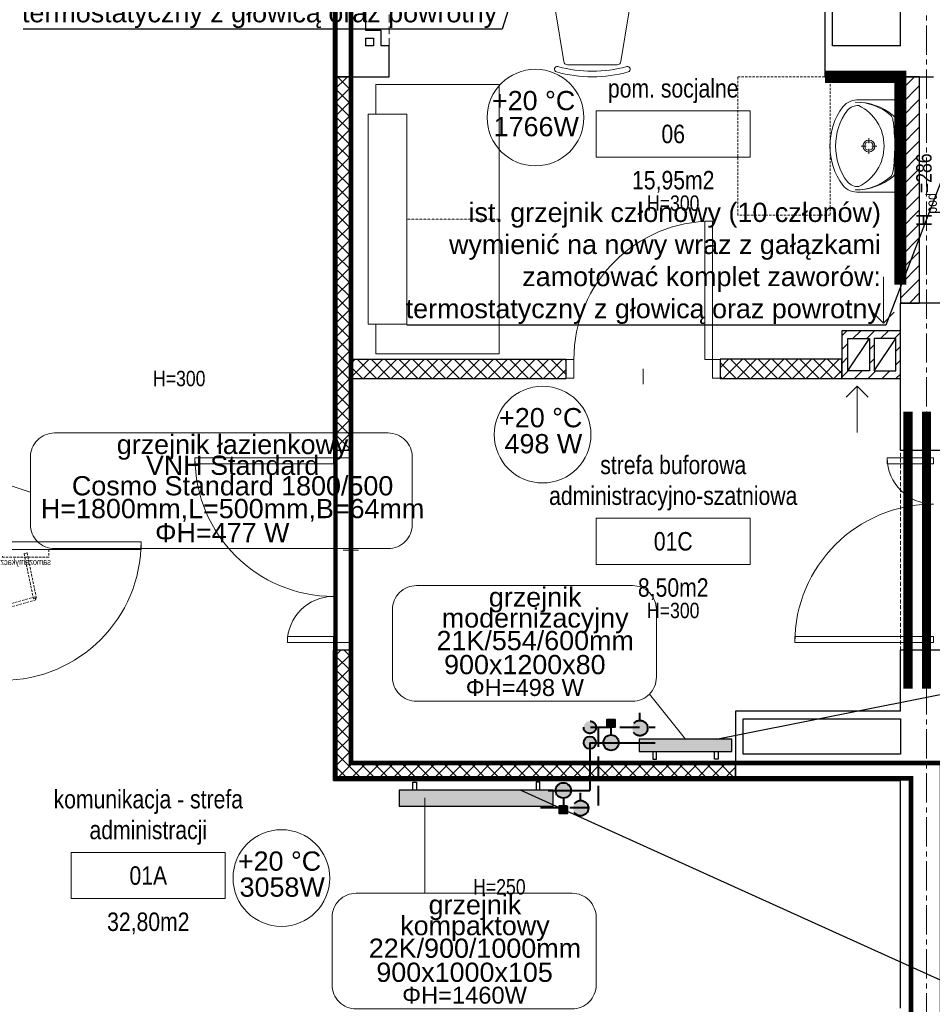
# Model space of a CAD drawing. Header units: millimetres. Extents: x 58673 to 77132, y 78327 to 116111.
# Tile 23 of 61: x 68063 to 68655, y 91067 to 91706. Entities that reach past the tile are written whole.
import ezdxf
from ezdxf.enums import TextEntityAlignment as Align
from ezdxf.lldxf.tags import DXFTag

# ---------------------------------------------------------------- set-up
doc = ezdxf.new("R2010")
doc.units = ezdxf.units.MM
doc.header["$MEASUREMENT"] = 0
for name, pattern in [('_xref_ACAD-LSN_dyspozytornia_PW_rzuty_14$0$CENTER', [2, 1.25, -0.25, 0.25, -0.25]), ('_xref_ACAD-LSN_dyspozytornia_PW_rzuty_14$0$CENTER2', [28.575, 19.05, -3.175, 3.175, -3.175]), ('_xref_ACAD-LSN_dyspozytornia_PW_rzuty_14$0$DASHED', [19.05, 12.7, -6.35]), ('_xref_ACAD-LSN_dyspozytornia_PW_rzuty_14$0$HIDDEN', [0.375, 0.25, -0.125]), ('_xref_ACAD-LSN_dyspozytornia_PW_rzuty_14$0$HIDDEN2', [4.7625, 3.175, -1.5875]), ('DASHED', [19.05, 12.7, -6.35])]:
    doc.linetypes.add(name, pattern=pattern)
doc.layers.get('0').update_dxf_attribs({"lineweight": 9})
doc.layers.get('Defpoints').update_dxf_attribs({"lineweight": 9})
for name, color, linetype, lineweight in [('_xref_ACAD-LSN_dyspozytornia_PW_rzuty_14$0$A drzwi aluminiowe', 250, 'Continuous', 9), ('_xref_ACAD-LSN_dyspozytornia_PW_rzuty_14$0$A drzwi płytowe', 250, 'Continuous', 9), ('_xref_ACAD-LSN_dyspozytornia_PW_rzuty_14$0$A drzwi samozamykacze', 250, 'Continuous', 9), ('_xref_ACAD-LSN_dyspozytornia_PW_rzuty_14$0$A hatch', 250, 'Continuous', 5), ('_xref_ACAD-LSN_dyspozytornia_PW_rzuty_14$0$A hatch ściany', 250, 'Continuous', 9), ('_xref_ACAD-LSN_dyspozytornia_PW_rzuty_14$0$A opis', 250, 'Continuous', 13), ('_xref_ACAD-LSN_dyspozytornia_PW_rzuty_14$0$A opis pom', 250, 'Continuous', 9), ('_xref_ACAD-LSN_dyspozytornia_PW_rzuty_14$0$A opis pom pow', 250, 'Continuous', 9), ('_xref_ACAD-LSN_dyspozytornia_PW_rzuty_14$0$A opis technologia', 250, 'Continuous', 13), ('_xref_ACAD-LSN_dyspozytornia_PW_rzuty_14$0$A widok wyżej', 250, '_xref_ACAD-LSN_dyspozytornia_PW_rzuty_14$0$DASHED', 9), ('_xref_ACAD-LSN_dyspozytornia_PW_rzuty_14$0$A wyposazenie meblowe', 250, 'Continuous', 9), ('_xref_ACAD-LSN_dyspozytornia_PW_rzuty_14$0$A wyposazenie sanitarne', 250, 'Continuous', 9), ('_xref_ACAD-LSN_dyspozytornia_PW_rzuty_14$0$A zakres', 250, 'Continuous', 13), ('_xref_ACAD-LSN_dyspozytornia_PW_rzuty_14$0$A-Wall', 250, 'Continuous', 25), ('_xref_ACAD-LSN_dyspozytornia_PW_rzuty_14$0$IS grzejniki', 8, 'Continuous', 9), ('_xref_ACAD-LSN_dyspozytornia_PW_rzuty_14$0$IS wentylacja kratki projektowane', 250, 'Continuous', 9), ('_xref_ACAD-LSN_dyspozytornia_PW_rzuty_14$0$S-Grid-Iden', 250, '_xref_ACAD-LSN_dyspozytornia_PW_rzuty_14$0$CENTER2', 9), ('FL_co_powrót', 5, 'DASHED', 40), ('FL_co_zasilanie', 1, 'Continuous', 40), ('FL_opis_co', 7, 'Continuous', 25), ('xref', 8, 'Continuous', 9)]:
    doc.layers.add(name, color=color, linetype=linetype, lineweight=lineweight)
doc.layers.add('_xref_ACAD-LSN_dyspozytornia_PW_rzuty_14$0$A fartuchy', color=250, linetype='_xref_ACAD-LSN_dyspozytornia_PW_rzuty_14$0$HIDDEN2', lineweight=18, transparency=0.3)
doc.layers.add('_xref_ACAD-LSN_dyspozytornia_PW_rzuty_14$0$A nadproza SBN', color=250, linetype='_xref_ACAD-LSN_dyspozytornia_PW_rzuty_14$0$CENTER', lineweight=18, transparency=0.25)
doc.layers.add('IS_Grzejnik_etykieta', color=7, linetype='Continuous', lineweight=5, true_color=0x000000)
doc.layers.add('IS_Room (Automatic)', color=7, linetype='Continuous', lineweight=5, true_color=0x000000)
doc.layers.add('IS_Grzejniki_Plan_rzut', color=7, linetype='SOLID', true_color=0x000000)
doc.styles.add('_xref_ACAD-LSN_dyspozytornia_PW_rzuty_14$0$Standard', font='ARIALN.TTF')
doc.styles.add('_xref_ACAD-LSN_dyspozytornia_PW_rzuty_14$0$STYL ASA', font='ARIALN.TTF')
doc.styles.add('Arial_____', font='arial.ttf')
doc.styles.get("Standard").update_dxf_attribs({"font": 'arial.ttf'})
tags = doc.linetypes.add('SOLID', pattern=[10, 10, 0]).pattern_tags.tags
tags[6:7] = [DXFTag(74, 4), DXFTag(75, 0), DXFTag(340, '0'), DXFTag(46, 0.0), DXFTag(50, 0.0), DXFTag(44, 0.0), DXFTag(45, 0.0)]
tags[4:5] = [DXFTag(74, 4), DXFTag(75, 0), DXFTag(340, '0'), DXFTag(46, 0.0), DXFTag(50, 0.0), DXFTag(44, 0.0), DXFTag(45, 0.0)]
doc.dimstyles.get("Standard").update_dxf_attribs({"dimtxt": 0.18, "dimasz": 0.18, "dimexe": 0.18, "dimexo": 0.0625, "dimgap": 0.09, "dimtad": 0, "dimtih": 1, "dimtoh": 1, "dimdec": 4, "dimzin": 0, "dimdsep": 46, "dimtxsty": 'Standard', "dimcen": 0.09, "dimadec": 0, "dimazin": 0, "dimtfac": 1, "dimtdec": 4, "dimtofl": 0, "dimtmove": 0, "dimatfit": 3, "dimfxl": 1, "dimtolj": 1, "dimtzin": 0, "dimarcsym": 0})
pattern_1 = [(45, (0, 0), (-4.49012806, 4.49012806), []), (135, (0, 0), (-4.49012806, -4.49012806), [])]

# ---------------------------------------------------------------- blocks, each defined once
blk = doc.blocks.new('_xref_ACAD-LSN_dyspozytornia_PW_rzuty_14$0$A$C08D5074C')
at = {"color": 0, "linetype": 'ByBlock', "lineweight": -2}
for p, q in [((9.6, 24), (42.61, 18.58)), ((0, -14.4), (0, 14.4)), ((44.62, 16.21), (44.62, -16.21)), ((42.61, -18.58), (9.6, -24))]:
    blk.add_line(p, q, dxfattribs=at)
for centre, radius, start, end in [((9.6, 14.4), 9.6, 90, 180), ((47.55, 22.79), 1.8, 15.49005, 194.28424), ((-34.41, 0), 83.27, 344.43245, 15.56755), ((-34.47, 0), 86.93, 344.47159, 15.52841), ((42.22, 16.21), 2.4, 0, 80.67171), ((9.6, -14.4), 9.6, 180, 270), ((42.22, -16.21), 2.4, 279.32829, 0), ((47.55, -22.79), 1.8, 165.71576, 344.50995)]:
    blk.add_arc(centre, radius, start, end, dxfattribs=at)
blk = doc.blocks.new('_xref_ACAD-LSN_dyspozytornia_PW_rzuty_14$0$samozamykacz')
at = {"linetype": '_xref_ACAD-LSN_dyspozytornia_PW_rzuty_14$0$HIDDEN2', "ltscale": 0.5}
for points in [[(10, -5), (60, -5), (60, 0), (10, 0)], [(25.86, -31.09), (34.04, -2.23), (35.96, -2.77), (27.78, -31.64)], [(0, -40), (0, -10), (-5, -10), (-5, -40)], [(-2.3, -24.02), (27.08, -30.11), (26.67, -32.07), (-2.7, -25.98)]]:
    blk.add_lwpolyline(points, close=True, dxfattribs=at)
at = {"insert": (1, -25), "char_height": 4, "attachment_point": 2, "rotation": 90, "style": '_xref_ACAD-LSN_dyspozytornia_PW_rzuty_14$0$STYL ASA'}
blk.add_mtext_dynamic_manual_height_columns('\\pxqc;samozamykacz', width=75.7344, gutter_width=1, heights=[0], dxfattribs=at)
blk = doc.blocks.new('_xref_ACAD-LSN_dyspozytornia_PW_rzuty_14$0$umywalka 60x45')
at = {"color": 0, "lineweight": -2, "ltscale": 0.15}
for p, q in [((-30, 0), (30, 0)), ((-30, 0), (-30, -26.7)), ((9.45, 0), (-9.45, 0)), ((30, 0), (30, -26.7)), ((-0.01, -15.32), (-0.01, -18.52)), ((-1.86, -20.37), (-5.07, -20.37)), ((-0.01, -22.22), (-0.01, -25.42)), ((5.04, -20.37), (1.84, -20.37))]:
    blk.add_line(p, q, dxfattribs=at)
at = {"ltscale": 0.15}
blk.add_lwpolyline([(-26.31, -26.95, 0.236063), (-23.21, -34.38, 0.329715), (23.21, -34.38, 0.236063), (26.31, -26.95, 0.623035)], format="xyb", close=True, dxfattribs=at)
blk.add_lwpolyline([(-30, -26.7, 0.239105), (-25.52, -37.28, 0.331406), (25.52, -37.28, 0.239105), (30, -26.7)], format="xyb", dxfattribs=at)
at = {"color": 0, "lineweight": -2, "ltscale": 0.15}
for radius in [3.89, 2.78]:
    blk.add_circle((-0.01, -20.37), radius, dxfattribs=at)
for centre, radius, start, end in [((9.28, -28.68), 37.74, 140.66478, 180.90725), ((-16.21, -9.73), 5, 97.83045, 138.52449), ((-16.04, -7.93), 5, 102.69402, 140.66478), ((-0.64, -76.32), 75.1, 89.48972, 102.69402), ((0.57, -131.79), 128.2, 90.24498, 97.83045), ((0.57, -76.32), 75.1, 77.22851, 90.43281), ((-0.72, -131.79), 128.2, 82.09208, 89.67755), ((16.23, -9.76), 5, 41.39803, 82.09208), ((16.06, -7.95), 5, 39.25775, 77.22851), ((-9.28, -28.67), 37.74, 359.01528, 39.25775), ((5.44, -28.88), 33.9, 138.52449, 180.67671), ((-5.45, -28.87), 33.9, 359.24582, 41.39804)]:
    blk.add_arc(centre, radius, start, end, dxfattribs=at)
at = {"layer": 'Defpoints', "linetype": '_xref_ACAD-LSN_dyspozytornia_PW_rzuty_14$0$HIDDEN2', "ltscale": 0.5}
blk.add_lwpolyline([(-45, -45.56), (45, -45.56), (45, -105.56), (-45, -105.56)], close=True, dxfattribs=at)
blk = doc.blocks.new('_xref_ACAD-LSN_dyspozytornia_PW_rzuty_14$0$iker plumm 2')
blk.add_lwpolyline([(-54.5, 60), (54.5, 60), (54.5, 85), (-54.5, 85)], close=True)
blk.add_lwpolyline([(-54.5, 80), (-70, 80), (-70, 0), (70, 0), (70, 80), (54.5, 80)])
at = {"linetype": '_xref_ACAD-LSN_dyspozytornia_PW_rzuty_14$0$HIDDEN', "ltscale": 0.2}
blk.add_lwpolyline([(0, 60), (0, 0)], dxfattribs=at)
blk = doc.blocks.new('_xref_ACAD-LSN_dyspozytornia_PW_rzuty_14$0$tag wn')
blk.add_lwpolyline([(-25, -7.5), (25, -7.5), (25, 7.5), (-25, 7.5)], close=True)
at = {"style": '_xref_ACAD-LSN_dyspozytornia_PW_rzuty_14$0$STYL ASA'}
blk.add_attdef('ROOM:NO', text='', height=6, dxfattribs=at).set_placement((0, 0), align=Align.MIDDLE_CENTER)
at = {"layer": '_xref_ACAD-LSN_dyspozytornia_PW_rzuty_14$0$A opis pom pow', "style": '_xref_ACAD-LSN_dyspozytornia_PW_rzuty_14$0$STYL ASA'}
blk.add_attdef('ROOM:AREA', text='', height=6, dxfattribs=at).set_placement((0, -15), align=Align.MIDDLE_CENTER)
blk = doc.blocks.new('_xref_ACAD-LSN_dyspozytornia_PW_rzuty_14$0$środek')
blk.add_line((0, 0), (0, -10))
blk = doc.blocks.new('_xref_ACAD-LSN_dyspozytornia_PW_rzuty_14')
at = {"layer": '_xref_ACAD-LSN_dyspozytornia_PW_rzuty_14$0$A hatch', "linetype": 'Continuous', "lineweight": 5}
h = blk.add_hatch(dxfattribs=at)
h.set_pattern_fill('ANSI31', color=256, scale=2, angle=-360, style=0)
h.set_pattern_definition([(45, (0, 0), (-4.49012806, 4.49012806), [])])
h.paths.add_polyline_path([(68634.68, 91522.22), (68647.18, 91522.22), (68647.18, 91669.22), (68634.68, 91669.22)], flags=0)
h = blk.add_hatch(dxfattribs=at)
h.set_pattern_fill('ANSI31', color=256, scale=2, style=0)
h.set_pattern_definition([(45, (80.811, -1171.8084), (-4.49012806, 4.49012806), [])])
h.paths.add_polyline_path([(68596.68, 91504.22), (68634.68, 91504.22), (68634.68, 91473.22), (68596.68, 91473.22)])
h.paths.add_polyline_path([(68614.68, 91499.22), (68600.68, 91499.22), (68600.68, 91478.22), (68614.68, 91478.22)], flags=16)
h.paths.add_polyline_path([(68617.68, 91499.22), (68617.68, 91478.22), (68631.68, 91478.22), (68631.68, 91499.22)], flags=16)
at = {"layer": '_xref_ACAD-LSN_dyspozytornia_PW_rzuty_14$0$A hatch ściany', "linetype": 'Continuous', "lineweight": 9}
h = blk.add_hatch(dxfattribs=at)
h.set_pattern_fill('ANSI37', color=256, scale=2, style=0)
h.set_pattern_definition([(45, (0, 0), (-4.49012806, 4.49012806), []), (135, (0, 0), (-4.49012806, -4.49012806), [])])
h.paths.add_polyline_path([(68266.68, 91212.22), (68279.18, 91224.72), (68279.18, 91229.22), (68279.18, 91296.72), (68266.68, 91296.72), (68266.68, 91229.22)], flags=0)
h.paths.add_polyline_path([(68266.68, 91426.72), (68279.18, 91426.72), (68279.18, 91473.22), (68276.06, 91477.39), (68266.68, 91473.22)], flags=0)
h.paths.add_polyline_path([(68266.68, 91473.22), (68276.06, 91477.39), (68279.18, 91485.72), (68279.18, 91507.22), (68279.18, 91522.22), (68266.68, 91522.22), (68266.68, 91507.22)], flags=0)
h.paths.add_polyline_path([(68266.68, 91522.22), (68279.18, 91522.22), (68279.18, 91669.22), (68266.68, 91669.22)], flags=0)
h = blk.add_hatch(dxfattribs=at)
h.set_pattern_fill('ANSI37', color=256, scale=2, style=0)
h.set_pattern_definition(pattern_1)
h.paths.add_polyline_path([(68279.18, 91485.72), (68276.06, 91477.39), (68279.18, 91473.22), (68408.68, 91473.22), (68417.68, 91473.22), (68417.68, 91485.72), (68408.68, 91485.72)], flags=0)
h.paths.add_polyline_path([(68517.68, 91485.72), (68517.68, 91473.22), (68596.68, 91473.22), (68596.68, 91485.72)], flags=0)
h = blk.add_hatch(dxfattribs=at)
h.set_pattern_fill('ANSI37', color=256, scale=2, style=0)
h.set_pattern_definition(pattern_1)
h.paths.add_polyline_path([(68279.18, 91224.72), (68266.68, 91212.22), (68427.68, 91212.22), (68427.68, 91224.72)], flags=0)
h.paths.add_polyline_path([(68427.68, 91224.72), (68427.68, 91212.22), (68527.68, 91212.22), (68527.68, 91224.72)], flags=0)
at = {"layer": '_xref_ACAD-LSN_dyspozytornia_PW_rzuty_14$0$A drzwi aluminiowe', "linetype": 'Continuous', "lineweight": 9, "ltscale": 0.2}
for points in [[(68279.18, 91421.72), (68279.18, 91426.72), (68266.68, 91426.72), (68266.68, 91421.72)], [(68279.18, 91301.72), (68279.18, 91296.72), (68266.68, 91296.72), (68266.68, 91301.72)]]:
    blk.add_lwpolyline(points, close=True, dxfattribs=at)
at = {"layer": '_xref_ACAD-LSN_dyspozytornia_PW_rzuty_14$0$A drzwi aluminiowe', "linetype": 'Continuous', "lineweight": 9}
for points in [[(68266.68, 91421.72), (68266.68, 91417.72), (68176.68, 91417.72), (68176.68, 91421.72)], [(68626.18, 91421.72), (68626.18, 91417.72), (68656.18, 91417.72), (68656.18, 91421.72)], [(68236.68, 91301.72), (68236.68, 91305.72), (68266.68, 91305.72), (68266.68, 91301.72)], [(68656.18, 91301.72), (68656.18, 91305.72), (68566.18, 91305.72), (68566.18, 91301.72)]]:
    blk.add_lwpolyline(points, close=True, dxfattribs=at)
at = {"layer": '_xref_ACAD-LSN_dyspozytornia_PW_rzuty_14$0$A drzwi aluminiowe', "linetype": 'Continuous', "lineweight": 9, "ltscale": 0.2, "extrusion": (0, 0, -1)}
for centre, radius in [((-68266.68, 91421.72), 90), ((-68656.18, 91421.72), 30)]:
    blk.add_arc(centre, radius, 270, 0, dxfattribs=at)
at = {"layer": '_xref_ACAD-LSN_dyspozytornia_PW_rzuty_14$0$A drzwi aluminiowe', "linetype": 'Continuous', "lineweight": 9, "ltscale": 0.2}
for centre, radius in [((68656.18, 91301.72), 90), ((68266.68, 91301.72), 30)]:
    blk.add_arc(centre, radius, 90, 180, dxfattribs=at)
at = {"layer": '_xref_ACAD-LSN_dyspozytornia_PW_rzuty_14$0$A drzwi płytowe', "linetype": 'Continuous', "lineweight": 9}
for points in [[(68512.68, 91485.47), (68507.68, 91485.47), (68507.68, 91575.47), (68512.68, 91575.47)], [(68051.68, 91367.22), (68051.68, 91362.22), (68141.68, 91362.22), (68141.68, 91367.22)]]:
    blk.add_lwpolyline(points, close=True, dxfattribs=at)
at = {"layer": '_xref_ACAD-LSN_dyspozytornia_PW_rzuty_14$0$A drzwi płytowe', "linetype": 'Continuous', "lineweight": 9, "ltscale": 0.2}
for points in [[(68422.68, 91473.47), (68417.68, 91473.47), (68417.68, 91485.47), (68422.68, 91485.47)], [(68512.68, 91473.47), (68517.68, 91473.47), (68517.68, 91485.47), (68512.68, 91485.47)]]:
    blk.add_lwpolyline(points, close=True, dxfattribs=at)
at = {"layer": '_xref_ACAD-LSN_dyspozytornia_PW_rzuty_14$0$A drzwi płytowe', "linetype": 'Continuous', "lineweight": 9, "ltscale": 0.2, "extrusion": (0, 0, -1)}
blk.add_arc((-68512.68, 91485.47), 90, 0, 90, dxfattribs=at)
at = {"layer": '_xref_ACAD-LSN_dyspozytornia_PW_rzuty_14$0$A drzwi płytowe', "linetype": 'Continuous', "lineweight": 9, "ltscale": 0.2}
blk.add_arc((68051.68, 91367.22), 90, 270, 0, dxfattribs=at)
at = {"layer": '_xref_ACAD-LSN_dyspozytornia_PW_rzuty_14$0$A fartuchy', "ltscale": 1.25, "const_width": 8}
blk.add_lwpolyline([(68585.68, 91669.22), (68634.68, 91669.22), (68634.68, 91534.22)], dxfattribs=at)
at = {"layer": '_xref_ACAD-LSN_dyspozytornia_PW_rzuty_14$0$A nadproza SBN', "ltscale": 4, "const_width": 6}
for points in [[(68639.68, 91451.72), (68639.68, 91271.72)], [(68651.68, 91451.72), (68651.68, 91271.72)]]:
    blk.add_lwpolyline(points, dxfattribs=at)
at = {"layer": '_xref_ACAD-LSN_dyspozytornia_PW_rzuty_14$0$A widok wyżej', "ltscale": 0.4}
for points in [[(68302.68, 91689.22), (68302.68, 91789.22), (68287.68, 91789.22)], [(68634.68, 91522.22), (68634.68, 91669.22)]]:
    blk.add_lwpolyline(points, dxfattribs=at)
at = {"layer": '_xref_ACAD-LSN_dyspozytornia_PW_rzuty_14$0$A widok wyżej', "ltscale": 0.2}
blk.add_lwpolyline([(68634.68, 91426.72), (68668.68, 91426.72), (68668.68, 91296.72), (68634.68, 91296.72)], close=True, dxfattribs=at)
at = {"layer": '_xref_ACAD-LSN_dyspozytornia_PW_rzuty_14$0$A zakres', "linetype": '_xref_ACAD-LSN_dyspozytornia_PW_rzuty_14$0$DASHED', "transparency": 33554623, "const_width": 3}
for points in [[(67456.18, 92016.22), (67456.18, 90654.22), (68641.68, 90654.22), (68641.68, 91213.47), (68267.93, 91213.47), (68267.93, 91484.47), (68267.93, 91484.47), (68267.93, 92016.22)], [(68277.93, 92016.22), (68277.93, 91474.47), (68277.93, 91474.47), (68277.93, 91223.47), (68661.68, 91223.47), (68661.68, 90654.22), (70445.68, 90654.22), (70445.68, 91263.97), (70078.68, 91263.97), (70078.68, 91463.22), (69842.68, 91463.22), (69842.68, 92016.22)]]:
    blk.add_lwpolyline(points, close=True, dxfattribs=at)
at = {"layer": '_xref_ACAD-LSN_dyspozytornia_PW_rzuty_14$0$A-Wall', "linetype": 'Continuous', "lineweight": 25}
for p, q in [((68266.68, 91669.22), (68266.68, 91953.22)), ((68287.68, 91699.22), (68287.68, 91953.22)), ((68634.68, 91689.22), (68634.68, 91953.22)), ((68585.68, 91728.22), (68585.68, 91689.22)), ((68590.68, 91689.22), (68590.68, 91723.22)), ((68297.68, 91699.22), (68287.68, 91699.22)), ((68297.68, 91689.22), (68297.68, 91699.22)), ((68287.68, 91689.22), (68287.68, 91694.22)), ((68287.68, 91694.22), (68292.68, 91694.22)), ((68292.68, 91689.22), (68287.68, 91689.22)), ((68292.68, 91694.22), (68292.68, 91689.22)), ((68302.68, 91689.22), (68297.68, 91689.22)), ((68302.68, 91669.22), (68302.68, 91689.22)), ((68585.68, 91689.22), (68585.68, 91669.22)), ((68634.68, 91689.22), (68590.68, 91689.22)), ((68266.68, 91669.22), (68279.18, 91669.22)), ((68279.18, 91669.22), (68266.68, 91669.22)), ((68266.68, 91426.72), (68266.68, 91669.22)), ((68279.18, 91669.22), (68302.68, 91669.22)), ((68279.18, 91485.72), (68279.18, 91669.22)), ((68585.68, 91669.22), (68634.68, 91669.22)), ((68647.18, 91669.22), (68634.68, 91669.22)), ((68634.68, 91669.22), (68634.68, 91522.22)), ((68634.68, 91669.22), (68647.18, 91669.22)), ((68647.18, 91522.22), (68647.18, 91669.22)), ((68647.18, 91669.22), (68656.18, 91669.22)), ((68634.68, 91522.22), (68647.18, 91522.22)), ((68668.68, 91522.22), (68634.68, 91522.22)), ((68634.68, 91426.72), (68634.68, 91522.22)), ((68279.18, 91485.72), (68417.68, 91485.72)), ((68417.68, 91473.22), (68417.68, 91485.72)), ((68517.68, 91485.72), (68517.68, 91473.22)), ((68596.68, 91485.72), (68517.68, 91485.72)), ((68596.68, 91473.22), (68596.68, 91485.72)), ((68279.18, 91426.72), (68279.18, 91473.22)), ((68279.18, 91473.22), (68417.68, 91473.22)), ((68517.68, 91473.22), (68596.68, 91473.22)), ((68266.68, 91426.72), (68279.18, 91426.72)), ((68634.68, 91426.72), (68668.68, 91426.72)), ((68266.68, 91212.22), (68266.68, 91296.72)), ((68279.18, 91296.72), (68266.68, 91296.72)), ((68279.18, 91224.72), (68279.18, 91296.72)), ((68634.68, 91257.22), (68634.68, 91296.72)), ((68668.68, 91296.72), (68634.68, 91296.72)), ((68634.68, 91257.22), (68527.68, 91257.22)), ((68527.68, 91257.22), (68527.68, 91229.22)), ((68532.68, 91252.22), (68634.68, 91252.22)), ((68532.68, 91229.22), (68532.68, 91252.22)), ((68634.68, 91252.22), (68634.68, 91229.22)), ((68527.68, 91229.22), (68527.68, 91212.22)), ((68634.68, 91229.22), (68532.68, 91229.22)), ((68279.18, 91224.72), (68527.68, 91224.72)), ((68527.68, 91212.22), (68527.68, 91224.72)), ((68266.68, 91212.22), (68527.68, 91212.22)), ((68527.68, 91212.22), (68634.68, 91212.22)), ((68634.68, 91064.22), (68634.68, 91212.22))]:
    blk.add_line(p, q, dxfattribs=at)
for points in [[(68634.68, 91504.22), (68596.68, 91504.22), (68596.68, 91473.22), (68634.68, 91473.22)], [(68614.68, 91478.22), (68600.68, 91478.22), (68600.68, 91499.22), (68614.68, 91499.22)], [(68617.68, 91499.22), (68617.68, 91478.22), (68631.68, 91478.22), (68631.68, 91499.22)]]:
    blk.add_lwpolyline(points, close=True, dxfattribs=at)
for points in [[(68600.68, 91478.22), (68614.68, 91499.22)], [(68617.68, 91478.22), (68631.68, 91499.22)]]:
    blk.add_lwpolyline(points, dxfattribs=at)
at = {"layer": '_xref_ACAD-LSN_dyspozytornia_PW_rzuty_14$0$IS grzejniki'}
for p, q in [((68525.18, 91238.97), (68465.18, 91238.97)), ((68465.18, 91238.97), (68465.18, 91230.97)), ((68525.18, 91230.97), (68525.18, 91238.97)), ((68465.18, 91230.97), (68525.18, 91230.97)), ((68473.93, 91230.97), (68473.93, 91225.97)), ((68476.43, 91225.97), (68476.43, 91230.97)), ((68513.93, 91225.97), (68513.93, 91230.97)), ((68516.43, 91230.97), (68516.43, 91225.97)), ((68473.93, 91225.97), (68476.43, 91225.97)), ((68516.43, 91225.97), (68513.93, 91225.97)), ((68318.11, 91205.97), (68318.11, 91210.97)), ((68318.11, 91210.97), (68320.61, 91210.97)), ((68320.61, 91210.97), (68320.61, 91205.97)), ((68400.61, 91210.97), (68398.11, 91210.97)), ((68398.11, 91210.97), (68398.11, 91205.97)), ((68400.61, 91205.97), (68400.61, 91210.97)), ((68409.36, 91205.97), (68309.36, 91205.97)), ((68309.36, 91205.97), (68309.36, 91195.47)), ((68409.36, 91195.47), (68409.36, 91205.97)), ((68309.36, 91195.47), (68409.36, 91195.47))]:
    blk.add_line(p, q, dxfattribs=at)
at = {"layer": '_xref_ACAD-LSN_dyspozytornia_PW_rzuty_14$0$IS wentylacja kratki projektowane'}
for points in [[(68623.68, 91509.22), (68623.68, 91539.22)], [(68616.61, 91516.29), (68623.68, 91509.22), (68630.76, 91516.29)], [(68599.61, 91461.15), (68606.68, 91468.22), (68613.76, 91461.15)], [(68606.68, 91468.22), (68606.68, 91438.22)]]:
    blk.add_lwpolyline(points, dxfattribs=at)
at = {"layer": '_xref_ACAD-LSN_dyspozytornia_PW_rzuty_14$0$S-Grid-Iden'}
blk.add_lwpolyline([(68651.68, 92131.22), (68651.68, 90539.22)], dxfattribs=at)
at = {"layer": '_xref_ACAD-LSN_dyspozytornia_PW_rzuty_14$0$A drzwi aluminiowe', "linetype": 'Continuous', "lineweight": 9, "ltscale": 0.2, "extrusion": (0, 0, -1), "zscale": -1, "rotation": 270}
blk.add_blockref('_xref_ACAD-LSN_dyspozytornia_PW_rzuty_14$0$środek', (-68272.93, 91361.72), dxfattribs=at)
at = {"layer": '_xref_ACAD-LSN_dyspozytornia_PW_rzuty_14$0$A drzwi płytowe', "linetype": 'Continuous', "lineweight": 9, "ltscale": 0.2, "extrusion": (0, 0, -1), "zscale": -1}
blk.add_blockref('_xref_ACAD-LSN_dyspozytornia_PW_rzuty_14$0$środek', (-68467.68, 91479.47), dxfattribs=at)
at = {"layer": '_xref_ACAD-LSN_dyspozytornia_PW_rzuty_14$0$A drzwi samozamykacze', "xscale": -1, "rotation": 90.00000000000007}
blk.add_blockref('_xref_ACAD-LSN_dyspozytornia_PW_rzuty_14$0$samozamykacz', (68041.68, 91357.22), dxfattribs=at)
at = {"layer": '_xref_ACAD-LSN_dyspozytornia_PW_rzuty_14$0$A opis pom', "linetype": 'Continuous', "lineweight": 9, "xscale": 2, "yscale": 2, "zscale": 2}
for p, values in [((68487.21, 91632.06), {'ROOM:NO': '06', 'ROOM:AREA': '15,95m2'}), ((68487.21, 91367.51), {'ROOM:NO': '01C', 'ROOM:AREA': '8,50m2'}), ((68146.37, 91150.42), {'ROOM:NO': '01A', 'ROOM:AREA': '32,80m2'})]:
    blk.add_blockref('_xref_ACAD-LSN_dyspozytornia_PW_rzuty_14$0$tag wn', p, dxfattribs=at).add_auto_attribs(values)
at = {"layer": '_xref_ACAD-LSN_dyspozytornia_PW_rzuty_14$0$A wyposazenie meblowe', "rotation": 90}
for name, p, xscale in [('_xref_ACAD-LSN_dyspozytornia_PW_rzuty_14$0$A$C08D5074C', (68434.68, 91721.62), -1), ('_xref_ACAD-LSN_dyspozytornia_PW_rzuty_14$0$iker plumm 2', (68374.18, 91576.72), 1.25)]:
    blk.add_blockref(name, p, dxfattribs=dict(at, xscale=xscale))
at = {"layer": '_xref_ACAD-LSN_dyspozytornia_PW_rzuty_14$0$A wyposazenie sanitarne', "rotation": 270}
blk.add_blockref('_xref_ACAD-LSN_dyspozytornia_PW_rzuty_14$0$umywalka 60x45', (68634.68, 91624.22), dxfattribs=at)
at = {"layer": '_xref_ACAD-LSN_dyspozytornia_PW_rzuty_14$0$A opis', "linetype": 'Continuous', "lineweight": 9, "insert": (68651.68, 91595.72), "char_height": 10, "attachment_point": 5, "rotation": 90, "style": '_xref_ACAD-LSN_dyspozytornia_PW_rzuty_14$0$Standard'}
blk.add_mtext_dynamic_manual_height_columns('\\A1;\\pxqc;H{\\H0.7x;\\S^ pod;}=286', width=72.7481, gutter_width=1, heights=[0], dxfattribs=at)
at = {"layer": '_xref_ACAD-LSN_dyspozytornia_PW_rzuty_14$0$A opis', "linetype": 'Continuous', "lineweight": 9, "char_height": 10, "attachment_point": 5, "style": '_xref_ACAD-LSN_dyspozytornia_PW_rzuty_14$0$Standard'}
for s, insert in [('\\A1;H=300', (68487.21, 91587.06)), ('\\A1;\\pxqc;H=300', (68166.46, 91473.16)), ('\\A1;\\pxqc;H=300', (68487.21, 91322.51)), ('\\A1;\\pxqc;H=250', (68374.34, 91143.03))]:
    blk.add_mtext_dynamic_manual_height_columns(s, width=72.7481, gutter_width=1, heights=[0], dxfattribs=dict(at, insert=insert))
at = {"layer": '_xref_ACAD-LSN_dyspozytornia_PW_rzuty_14$0$A opis technologia', "char_height": 12, "attachment_point": 8, "style": '_xref_ACAD-LSN_dyspozytornia_PW_rzuty_14$0$STYL ASA'}
for s, width, insert in [('pom. socjalne', 187.6495, (68487.21, 91652.06)), ('strefa buforowa administracyjno-szatniowa', 120.4478, (68487.21, 91387.51)), ('komunikacja - strefa administracji', 147.8882, (68146.37, 91170.42))]:
    blk.add_mtext_dynamic_manual_height_columns(s, width=width, gutter_width=1, heights=[0], dxfattribs=dict(at, insert=insert))
blk = doc.blocks.new('zawór ts')
h = blk.add_hatch(color=256)
h.paths.add_polyline_path([(5, 0, 1), (-5, 0)])
edge = h.paths.add_edge_path()
edge.add_spline(control_points=[(-3.23, -3.82), (-1.08, -3.82), (1.08, -3.82), (3.23, -3.82)], knot_values=[0.691218, 0.691218, 0.691218, 0.691218, 0.820959, 0.820959, 0.820959, 0.820959], degree=3, periodic=0)
edge.add_arc((0, 0), 5, 310.18586, 360)
edge.add_line((5, 0), (-5, 0))
edge.add_arc((0, 0), 5, 180, 229.81414)
edge = h.paths.add_edge_path()
edge.add_spline(control_points=[(3.23, -3.82), (1.08, -3.82), (-1.08, -3.82), (-3.23, -3.82)], knot_values=[0.691218, 0.691218, 0.691218, 0.691218, 0.820959, 0.820959, 0.820959, 0.820959], degree=3, periodic=0)
edge.add_arc((0, 0), 5, 229.81414, 270)
edge.add_arc((0, 0), 5, 270, 310.18586)
blk.add_hatch(color=256).paths.add_polyline_path([(2.5, -15), (2.5, -10), (-2.5, -10), (-2.5, -15)])
at = {"linetype": 'ByBlock', "lineweight": -2}
blk.add_lwpolyline([(2.5, -10), (2.5, -15), (-2.5, -15), (-2.5, -10)], close=True, dxfattribs=at)
blk.add_polyline3d([(0, -5, 0), (0, -10, 0)], dxfattribs=at)
blk.add_circle((0, 0), 5, dxfattribs=at)
blk = doc.blocks.new('zawór p')
at = {"linetype": 'ByBlock', "lineweight": -2}
h = blk.add_hatch(color=256, dxfattribs=at)
h.paths.add_polyline_path([(-4.93, 0.83), (4.93, 0.83, 0.366406), (0, 5, 0.366406)])
h.paths.add_polyline_path([(4.98, -0.42), (-4.98, -0.42, 0.919375)])
h.paths.add_polyline_path([(5, 0, 0.041508), (4.93, 0.83), (-4.93, 0.83, 0.062557), (-4.98, -0.42), (4.98, -0.42, 0.020994)])
blk.add_polyline3d([(0, 5, 0), (0, 10, 0)], dxfattribs=at)
blk.add_circle((0, 0), 5, dxfattribs=at)

msp = doc.modelspace()

# ---------------------------------------------------------------- block references
at = {"layer": 'xref'}
msp.add_blockref('_xref_ACAD-LSN_dyspozytornia_PW_rzuty_14', (0, 0), dxfattribs=at)

# ---------------------------------------------------------------- next in the draw order: hatches: boundary and pattern name
at = {"layer": 'FL_co_powrót'}
msp.add_hatch(color=256, dxfattribs=at).paths.add_polyline_path([(68429.061, 91246.722, -1), (68437.061, 91246.722, -1)])
at = {"layer": 'FL_co_zasilanie'}
msp.add_hatch(color=256, dxfattribs=at).paths.add_polyline_path([(68429.061, 91236.722, -1), (68437.061, 91236.722, -1)])
at = {"layer": 'IS_Grzejniki_Plan_rzut'}
for points in [[(68465.185, 91230.97), (68525.185, 91230.97), (68525.185, 91238.97), (68465.185, 91238.97)], [(68409.36, 91205.97), (68309.36, 91205.97), (68309.36, 91195.47), (68409.36, 91195.47)]]:
    msp.add_hatch(color=8, dxfattribs=at).paths.add_polyline_path(points)

# ---------------------------------------------------------------- next in the draw order: linework, layer by layer
for p, q in [((67961.817, 91435.72), (68069.564, 91399.415)), ((68326, 91138.903), (68326, 91201))]:
    msp.add_line(p, q)
at = {"layer": 'FL_co_powrót'}
for p, q in [((68433.5, 91246.722), (68475.5, 91246.722)), ((68438.561, 91246.722), (68438.561, 91194.722)), ((68401.061, 91194.722), (68438.561, 91194.722))]:
    msp.add_line(p, q, dxfattribs=at)
msp.add_circle((68433.061, 91246.722), 4, dxfattribs=at)
at = {"layer": 'FL_co_zasilanie'}
for p, q in [((68433.061, 91236.722), (68475.5, 91236.722)), ((68433.061, 91236.722), (68433.061, 91205.722)), ((68406.061, 91205.722), (68433.061, 91205.722))]:
    msp.add_line(p, q, dxfattribs=at)
msp.add_circle((68433.061, 91236.722), 4, dxfattribs=at)
at = {"layer": 'IS_Grzejnik_etykieta'}
msp.add_line((68495.185, 91238.97), (68471.72, 91268.209), dxfattribs=at)
for points in [[(68085.467, 91362.77), (68302.157, 91362.77, 0.4142136), (68317.782, 91378.395), (68317.782, 91422.233, 0.4142136), (68302.157, 91437.858), (68085.467, 91437.858, 0.4142136), (68069.842, 91422.233), (68069.842, 91378.395, 0.4142136)], [(68320.459, 91263.632), (68460.672, 91263.632, 0.4142136), (68476.297, 91279.257), (68476.297, 91323.095, 0.4142136), (68460.672, 91338.72), (68320.459, 91338.72, 0.4142136), (68304.834, 91323.095), (68304.834, 91279.257, 0.4142136)], [(68281.325, 91063.815), (68421.538, 91063.815, 0.4142136), (68437.163, 91079.44), (68437.163, 91123.278, 0.4142136), (68421.538, 91138.903), (68281.325, 91138.903, 0.4142136), (68265.7, 91123.278), (68265.7, 91079.44, 0.4142136)]]:
    msp.add_lwpolyline(points, format="xyb", close=True, dxfattribs=at)
at = {"layer": 'IS_Grzejniki_Plan_rzut', "lineweight": 30}
for p, q in [((68525.185, 91238.97), (68465.185, 91238.97)), ((68465.185, 91238.97), (68465.185, 91230.97)), ((68525.185, 91230.97), (68525.185, 91238.97)), ((68465.185, 91230.97), (68525.185, 91230.97)), ((68465.185, 91230.97), (68465.185, 91230.97)), ((68473.935, 91230.97), (68473.935, 91225.97)), ((68476.435, 91225.97), (68476.435, 91230.97)), ((68513.935, 91225.97), (68513.935, 91230.97)), ((68516.435, 91230.97), (68516.435, 91225.97)), ((68473.935, 91225.97), (68476.435, 91225.97)), ((68516.435, 91225.97), (68513.935, 91225.97)), ((68318.11, 91205.97), (68318.11, 91210.97)), ((68318.11, 91210.97), (68320.61, 91210.97)), ((68320.61, 91210.97), (68320.61, 91205.97)), ((68400.61, 91210.97), (68398.11, 91210.97)), ((68398.11, 91210.97), (68398.11, 91205.97)), ((68400.61, 91205.97), (68400.61, 91210.97)), ((68409.36, 91205.97), (68309.36, 91205.97)), ((68309.36, 91205.97), (68309.36, 91195.47)), ((68409.36, 91195.47), (68409.36, 91205.97)), ((68409.36, 91205.97), (68409.36, 91205.97)), ((68309.36, 91195.47), (68409.36, 91195.47))]:
    msp.add_line(p, q, dxfattribs=at)
at = {"layer": 'IS_Room (Automatic)'}
for centre in [(68397.778, 91642.708), (68402.408, 91436.786), (68232.789, 91148.806)]:
    msp.add_circle(centre, 31.395, dxfattribs=at)

# ---------------------------------------------------------------- next in the draw order: block references
at = {"layer": 'FL_co_powrót'}
for p in [(68465.596, 91246.192), (68427.096, 91194.192)]:
    msp.add_blockref('zawór p', p, dxfattribs=at)
at = {"layer": 'FL_co_zasilanie'}
for p, rotation in [((68446.87, 91236.722), 180), ((68415.87, 91205.722), 360)]:
    msp.add_blockref('zawór ts', p, dxfattribs=dict(at, rotation=rotation))

# ---------------------------------------------------------------- next in the draw order: texts
at = {"layer": 'FL_opis_co', "char_height": 12.5, "attachment_point": 9}
for s, insert in [('\\fArial|b0|i0|c238;ist. grzejnik członowy (14 członów)\\Pwymienić na nowy wraz z gałązkami \\Pzamotować komplet zaworów: \\Ptermostatyczny z głowicą oraz powrotny', (68372.946, 91700.779)), ('\\fArial|b0|i0|c238;ist. grzejnik członowy (10 członów)\\Pwymienić na nowy wraz z gałązkami \\Pzamotować komplet zaworów: \\Ptermostatyczny z głowicą oraz powrotny', (68622.084, 91508.595))]:
    msp.add_mtext(s, dxfattribs=dict(at, insert=insert))
at = {"layer": 'IS_Grzejnik_etykieta', "color": 18, "true_color": 0x000000, "transparency": 33554687, "style": 'Arial_____'}
for s, p in [('grzejnik łazienkowy', (68201.107, 91420.428)), ('VNH Standard', (68201.107, 91406.869)), ('Cosmo Standard 1800/500', (68201.107, 91393.565)), ('H=1800mm,L=500mm,B=64mm', (68201.107, 91378.759)), ('grzejnik', (68397.587, 91321.29)), ('modernizacyjny', (68397.587, 91307.731)), ('21K/554/600mm', (68397.587, 91293.047)), ('grzejnik', (68358.453, 91121.473)), ('kompaktowy', (68358.453, 91107.914)), ('22K/900/1000mm', (68358.453, 91093.23))]:
    msp.add_text(s, height=12.5, dxfattribs=at).set_placement(p, align=Align.BOTTOM_CENTER)
for s, height, p in [('ΦH=477 W', 12.5, (68194.382, 91379.383)), ('900x1200x80', 12.5, (68390.862, 91293.671)), ('ΦH=498 W', 11, (68390.862, 91278.046)), ('900x1000x105', 12.5, (68351.728, 91093.854)), ('ΦH=1460W', 11, (68351.728, 91078.229))]:
    msp.add_text(s, height=height, dxfattribs=at).set_placement(p, align=Align.TOP_CENTER)
at = {"layer": 'IS_Room (Automatic)', "color": 18, "true_color": 0x000000, "transparency": 33554687, "style": 'Arial_____'}
for s, p in [('+20 °C', (68396.558, 91653.729)), ('1766W', (68398.286, 91636.818)), ('+20 °C', (68401.189, 91447.807)), ('498 W', (68402.916, 91430.896)), ('+20 °C', (68231.57, 91159.828)), ('3058W', (68233.298, 91142.917))]:
    msp.add_text(s, height=12.5, dxfattribs=at).set_placement(p, align=Align.MIDDLE_CENTER)

# ---------------------------------------------------------------- next in the draw order: leaders
at = {"layer": 'FL_opis_co', "annotation_type": 0, "has_hookline": 1, "text_width": 307.9}
for points, hookline_direction in [([(68451, 91937.72), (68376.071, 91700.154), (68373.571, 91700.154)], 1), ([(68792.008, 91942.707), (68625.209, 91507.97), (68622.709, 91507.97)], 1), ([(68515.185, 91238.97), (68668.059, 91269.595)], 0), ([(68388.36, 91205.97), (68673.5, 91076.674), (68676, 91076.674)], 0)]:
    msp.add_leader(points, dimstyle='Standard', override={"dimtxt": 2.5, "dimasz": 2.5, "dimexe": 1.25, "dimexo": 0.625, "dimgap": 0.625, "dimtad": 1, "dimtih": 0, "dimtoh": 0, "dimdec": 2, "dimzin": 8, "dimdsep": 44, "dimcen": 2.5, "dimtdec": 2, "dimtofl": 1, "dimldrblk": 'None', "dimtolj": 0, "dimtzin": 8}, dxfattribs=dict(at, hookline_direction=hookline_direction))

doc.saveas('drawing.dxf')
